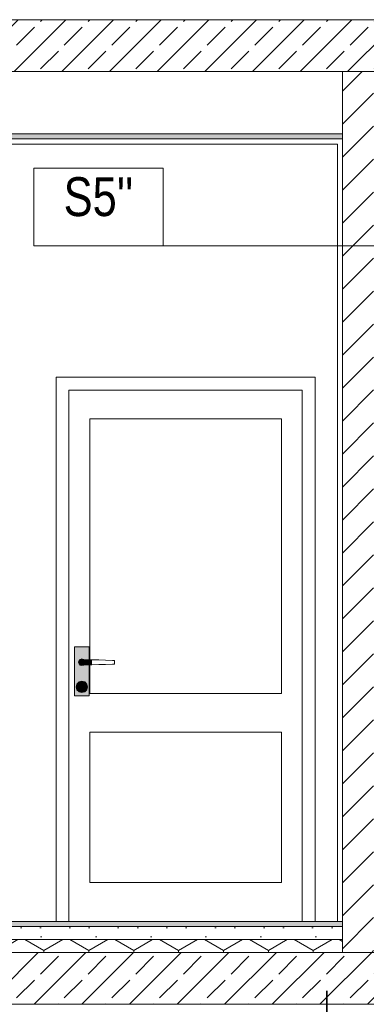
# Model space of a CAD drawing. Header units: millimetres. Extents: x -126680 to -83680, y 18016 to 39016.
# Tile 12 of 121: x -114755 to -113418, y 25392 to 29192. Entities that reach past the tile are written whole.
import ezdxf

# ---------------------------------------------------------------- set-up
doc = ezdxf.new("R2010")
doc.units = ezdxf.units.MM
doc.header["$MEASUREMENT"] = 0
for name, color, linetype, lineweight in [('Nowe_2D - Rysunki i Obrazki_Nr_pióra__7', 7, 'Continuous', 35), ('Nowe_Konstrukcja - Stropy_Nr_pióra__21', 7, 'Continuous', 20), ('Nowe_Konstrukcja - Stropy_Nr_pióra__3', 7, 'Continuous', 13), ('Nowe_Konstrukcja - Ściany zew_Nr_pióra__106', 252, 'Continuous', 13), ('Nowe_Konstrukcja - Ściany zew_Nr_pióra__18', 9, 'Continuous', 15), ('Nowe_Konstrukcja - Ściany zew_Nr_pióra__19', 255, 'Continuous', 0), ('Nowe_Konstrukcja - Ściany zew_Nr_pióra__3', 7, 'Continuous', 13), ('Nowe_Tabelka_Nr_pióra__7', 7, 'Continuous', 35), ('Nowe_zagospodarowanie_Nr_pióra__21', 7, 'Continuous', 20)]:
    doc.layers.add(name, color=color, linetype=linetype, lineweight=lineweight)
for name, color, linetype, lineweight, true_color in [('Nowe_Konstrukcja - Stropy_Nr_pióra__23', 7, 'Continuous', 13, 0x858585), ('Nowe_Konstrukcja - Ściany zew_Nr_pióra__102', 7, 'Continuous', 13, 0x3e3e3e), ('Nowe_Konstrukcja - Ściany zew_Nr_pióra__142', 7, 'Continuous', 0, 0xe8e8e8), ('Nowe_Konstrukcja - Ściany zew_Nr_pióra__23', 7, 'Continuous', 13, 0x858585), ('Nowe_Konstrukcja - Ściany zew_Nr_pióra__61', 7, 'Continuous', 18, 0x6a6a6a), ('Nowe_Konstrukcja - Ściany zew_Nr_pióra__62', 7, 'Continuous', 18, 0xaaaaaa)]:
    doc.layers.add(name, color=color, linetype=linetype, lineweight=lineweight, true_color=true_color)
doc.layers.add('Nowe_zagospodarowanie', color=7, linetype='Continuous')
doc.styles.add('STYL_AUTOMATYCZNY_2', font='arial.ttf', dxfattribs={"width": 0.8})
pattern_1 = [(45, (0, 0), (-91.92388, 91.92388), []), (45, (-45.96, 45.96), (-91.92388, 91.92388), [97.5, -32.5])]

# ---------------------------------------------------------------- blocks, each defined once
blk = doc.blocks.new('Polilinia_12_2', base_point=(-113230.6, 28319))
at = {"layer": 'Nowe_zagospodarowanie', "linetype": 'Continuous', "lineweight": 0, "true_color": 0x000000}
blk.add_hatch(color=18, dxfattribs=at).paths.add_polyline_path([(-113280.6, 28319), (-113276.8, 28299.8), (-113266, 28283.6), (-113249.7, 28272.8), (-113230.6, 28269), (-113211.5, 28272.8), (-113195.3, 28283.6), (-113184.4, 28299.8), (-113180.6, 28319), (-113184.4, 28338.1), (-113195.3, 28354.3), (-113211.5, 28365.2), (-113230.6, 28369), (-113249.7, 28365.2), (-113266, 28354.3), (-113276.8, 28338.1)])
at = {"layer": 'Nowe_zagospodarowanie_Nr_pióra__21', "color": 7, "linetype": 'Continuous', "lineweight": 20, "flags": 128}
blk.add_lwpolyline([(-113280.6, 28319), (-114201.1, 28319), (-114701.1, 28319), (-114701.1, 28569), (-114701.1, 28619), (-114201.1, 28619), (-114201.1, 28319)], dxfattribs=at)
at = {"layer": 'Nowe_zagospodarowanie_Nr_pióra__21', "color": 7, "linetype": 'Continuous', "lineweight": 20}
blk.add_circle((-113230.6, 28319), 50, dxfattribs=at)
blk = doc.blocks.new('Polilinia_16_2', base_point=(-113086.7, 28489.9))
at = {"layer": 'Nowe_zagospodarowanie', "linetype": 'Continuous', "lineweight": 0, "true_color": 0x000000}
blk.add_hatch(color=18, dxfattribs=at).paths.add_polyline_path([(-113136.7, 28489.9), (-113132.9, 28470.7), (-113122.1, 28454.5), (-113105.9, 28443.7), (-113086.7, 28439.9), (-113067.6, 28443.7), (-113051.4, 28454.5), (-113040.6, 28470.7), (-113036.7, 28489.9), (-113040.6, 28509), (-113051.4, 28525.2), (-113067.6, 28536.1), (-113086.7, 28539.9), (-113105.9, 28536.1), (-113122.1, 28525.2), (-113132.9, 28509)])
at = {"layer": 'Nowe_zagospodarowanie_Nr_pióra__21', "color": 7, "linetype": 'Continuous', "lineweight": 20, "flags": 128}
blk.add_lwpolyline([(-113086.7, 28539.9), (-113086.7, 29473), (-113586.7, 29473), (-113586.7, 29723), (-113586.7, 29773), (-113086.7, 29773), (-113086.7, 29473)], dxfattribs=at)
at = {"layer": 'Nowe_zagospodarowanie_Nr_pióra__21', "color": 7, "linetype": 'Continuous', "lineweight": 20}
blk.add_circle((-113086.7, 28489.9), 50, dxfattribs=at)

msp = doc.modelspace()

# ---------------------------------------------------------------- hatches: boundary and pattern name
at = {"layer": 'Nowe_Konstrukcja - Stropy_Nr_pióra__23', "linetype": 'Continuous', "lineweight": 13, "true_color": 0x858585}
h = msp.add_hatch(dxfattribs=at)
h.set_pattern_fill('Beton_zbrojony_0002', color=252, style=0, pattern_type=2)
h.set_pattern_definition(pattern_1)
h.paths.add_polyline_path([(-122049.5, 28791.9), (-121809.5, 28791.9), (-121809.5, 28992.3), (-112149.5, 28992.3), (-112149.5, 28990), (-111909.5, 28990), (-111909.5, 29192.3), (-122049.5, 29192.3)])
at = {"layer": 'Nowe_Konstrukcja - Stropy_Nr_pióra__23', "linetype": 'Continuous', "lineweight": 0, "true_color": 0xe0e0e0}
for points in [[(-113509.2, 28752.3), (-115429.2, 28752.3), (-115429.2, 28732.3), (-113509.2, 28732.3)], [(-113509.5, 25712.3), (-115430, 25712.3), (-115430.9, 25692.3), (-113509.5, 25692.3)]]:
    msp.add_hatch(color=254, dxfattribs=at).paths.add_polyline_path(points)
at = {"layer": 'Nowe_Konstrukcja - Stropy_Nr_pióra__23', "linetype": 'Continuous', "lineweight": 13, "true_color": 0x858585}
h = msp.add_hatch(dxfattribs=at)
h.set_pattern_fill('Beton_lekki_0002', color=252, style=0, pattern_type=2)
h.set_pattern_definition([(0, (0, 0), (0, 389.7114), [24.375, -200.625]), (0, (112.5, 194.86), (0, 389.7114), [24.375, -200.625]), (60, (0, 0), (-337.5, 194.8557), [24.375, -200.625]), (60, (225, 0), (-337.5, 194.8557), [24.375, -200.625]), (120, (24.37, 0), (337.5, 194.8557), [24.375, -200.625]), (120, (249.38, 0), (337.5, 194.8557), [24.375, -200.625]), (0, (0, 37.5), (0, 75), [0, -75, 0, -112.5]), (45, (37.5, 37.5), (-53.03301, 53.03301), [0, -56.25, 0, -93.75])])
h.paths.add_polyline_path([(-113509.5, 25692.3), (-115430.9, 25692.3), (-115433.1, 25642.3), (-113509.5, 25642.3)])
h = msp.add_hatch(dxfattribs=at)
h.set_pattern_fill('Styropian_0002', color=252, style=0, pattern_type=2)
h.set_pattern_definition([(90, (0, 0), (-173.20508, 0), [100, -200]), (90, (-86.6, 150), (-173.20508, 0), [100, -200]), (150, (-4e-14, 100), (86.60254, 150), [100, -200]), (150, (-173.2, 100), (86.60254, 150), [100, -200]), (210, (0, 0), (-86.60254, 150), [100, -200]), (210, (-173.2, -7e-14), (-86.60254, 150), [100, -200])])
h.paths.add_polyline_path([(-113509.5, 25642.3), (-115433.1, 25642.3), (-115435.3, 25592.3), (-113509.5, 25592.3)])
h = msp.add_hatch(dxfattribs=at)
h.set_pattern_fill('Beton_zbrojony_0002', color=252, style=0, pattern_type=2)
h.set_pattern_definition(pattern_1)
h.paths.add_polyline_path([(-122049.5, 25342.3), (-121809.5, 25342.3), (-121809.5, 25392.3), (-112149.5, 25392.3), (-111909.5, 25392.3), (-111909.5, 25592.3), (-122049.5, 25592.3), (-122049.5, 25392.3)])
at = {"layer": 'Nowe_Konstrukcja - Ściany zew_Nr_pióra__102', "linetype": 'Continuous', "lineweight": 13, "true_color": 0x3e3e3e}
for points in [[(-114525.4, 26718.3), (-114526.3, 26718.8), (-114528, 26712.3), (-114527, 26712.3)], [(-114521, 26722.7), (-114521.5, 26723.5), (-114526.3, 26718.8), (-114525.4, 26718.3)], [(-114527, 26712.3), (-114528, 26712.3), (-114526.3, 26705.8), (-114525.4, 26706.3)], [(-114525.4, 26706.3), (-114526.3, 26705.8), (-114521.5, 26701), (-114521, 26701.9)], [(-114521, 26701.9), (-114521.5, 26701), (-114515, 26699.3), (-114515, 26700.3)], [(-114515, 26700.3), (-114515, 26699.3), (-114508.5, 26701), (-114509, 26701.9)], [(-114509, 26701.9), (-114508.5, 26701), (-114507.3, 26702.3), (-114508.6, 26702.3)], [(-114521.1, 26629.8), (-114521.9, 26630.3), (-114523, 26626.3), (-114522, 26626.3)], [(-114522, 26626.3), (-114523, 26626.3), (-114521.9, 26622.3), (-114521.1, 26622.8)], [(-114521.1, 26622.8), (-114521.9, 26622.3), (-114519, 26619.4), (-114518.5, 26620.2)], [(-114518.5, 26620.2), (-114519, 26619.4), (-114515, 26618.3), (-114515, 26619.3)], [(-114515, 26619.3), (-114515, 26618.3), (-114511, 26619.4), (-114511.5, 26620.2)], [(-114511.5, 26620.2), (-114511, 26619.4), (-114508.1, 26622.3), (-114508.9, 26622.8)]]:
    msp.add_hatch(color=250, dxfattribs=at).paths.add_polyline_path(points)
at = {"layer": 'Nowe_Konstrukcja - Ściany zew_Nr_pióra__106', "linetype": 'Continuous', "lineweight": 13}
for points in [[(-114535, 26617.3), (-114537, 26617.3), (-114534.1, 26606.3), (-114532.3, 26607.3)], [(-114532.3, 26607.3), (-114534.1, 26606.3), (-114526, 26598.2), (-114525, 26600)], [(-114508.9, 26629.8), (-114508.1, 26630.3), (-114511, 26633.2), (-114511.5, 26632.3)], [(-114525, 26600), (-114526, 26598.2), (-114515, 26595.3), (-114515, 26597.3)], [(-114515, 26597.3), (-114515, 26595.3), (-114504, 26598.2), (-114505, 26600)]]:
    msp.add_hatch(color=252, dxfattribs=at).paths.add_polyline_path(points)
at = {"layer": 'Nowe_Konstrukcja - Ściany zew_Nr_pióra__142', "linetype": 'Continuous', "lineweight": 0, "true_color": 0xe8e8e8}
msp.add_hatch(color=254, dxfattribs=at).paths.add_polyline_path([(-114495, 26617.3), (-114493, 26617.3), (-114496, 26628.3), (-114497.7, 26627.3)])
at = {"layer": 'Nowe_Konstrukcja - Ściany zew_Nr_pióra__18', "linetype": 'Continuous', "lineweight": 15}
h = msp.add_hatch(color=9, dxfattribs=at)
h.paths.add_polyline_path([(-114486.5, 26772.3), (-114543.5, 26772.3), (-114543.5, 26582.3), (-114486.5, 26582.3), (-114486.5, 26702.4), (-114490, 26702.3), (-114507.3, 26702.3), (-114508.5, 26701), (-114515, 26699.3), (-114521.5, 26701), (-114526.3, 26705.8), (-114528, 26712.3), (-114526.3, 26718.8), (-114521.5, 26723.5), (-114515, 26725.3), (-114508.5, 26723.5), (-114507.3, 26722.3), (-114490, 26722.3), (-114486.5, 26722.2)])
h.paths.add_polyline_path([(-114534.1, 26606.3), (-114537, 26617.3), (-114534.1, 26628.3), (-114526, 26636.3), (-114515, 26639.3), (-114504, 26636.3), (-114496, 26628.3), (-114493, 26617.3), (-114496, 26606.3), (-114504, 26598.2), (-114515, 26595.3), (-114526, 26598.2)], flags=0)
for points in [[(-114515, 26702.3), (-114490, 26702.3), (-114490, 26722.3), (-114515, 26722.3), (-114520, 26720.9), (-114523.7, 26717.3), (-114525, 26712.3), (-114523.7, 26707.3), (-114520, 26703.6)], [(-114490, 26722.3), (-114490, 26702.3), (-114476.6, 26702.7), (-114476.6, 26721.9)], [(-114497.7, 26607.3), (-114496, 26606.3), (-114493, 26617.3), (-114495, 26617.3)]]:
    msp.add_hatch(color=9, dxfattribs=at).paths.add_polyline_path(points)
h = msp.add_hatch(color=9, dxfattribs=at)
h.paths.add_polyline_path([(-114535, 26617.3), (-114532.3, 26607.3), (-114525, 26600), (-114515, 26597.3), (-114505, 26600), (-114497.7, 26607.3), (-114495, 26617.3), (-114497.7, 26627.3), (-114505, 26634.6), (-114515, 26637.3), (-114525, 26634.6), (-114532.3, 26627.3)])
h.paths.add_polyline_path([(-114523, 26626.3), (-114521.9, 26630.3), (-114519, 26633.2), (-114515, 26634.3), (-114511, 26633.2), (-114508.1, 26630.3), (-114507, 26626.3), (-114508.1, 26622.3), (-114511, 26619.4), (-114515, 26618.3), (-114519, 26619.4), (-114521.9, 26622.3)], flags=0)
at = {"layer": 'Nowe_Konstrukcja - Ściany zew_Nr_pióra__19', "linetype": 'Continuous', "lineweight": 0}
for points in [[(-114505, 26634.6), (-114504, 26636.3), (-114515, 26639.3), (-114515, 26637.3)], [(-114497.7, 26627.3), (-114496, 26628.3), (-114504, 26636.3), (-114505, 26634.6)]]:
    msp.add_hatch(color=255, dxfattribs=at).paths.add_polyline_path(points)
at = {"layer": 'Nowe_Konstrukcja - Ściany zew_Nr_pióra__23', "linetype": 'Continuous', "lineweight": 13, "true_color": 0x858585}
h = msp.add_hatch(dxfattribs=at)
h.set_pattern_fill('Bloczki_ceramiczne_0002', color=252, style=0, pattern_type=2)
h.set_pattern_definition([(45, (0, 0), (-63.63961, 63.63961), [])])
h.paths.add_polyline_path([(-113389.5, 28992.3), (-113509.5, 28992.3), (-113509.5, 25592.1), (-113389.5, 25592.1)])
for points in [[(-114509, 26722.7), (-114508.5, 26723.5), (-114515, 26725.3), (-114515, 26724.3)], [(-114509, 26722.7), (-114508.6, 26722.3), (-114507.3, 26722.3), (-114508.5, 26723.5)], [(-114511.5, 26632.3), (-114511, 26633.2), (-114515, 26634.3), (-114515, 26633.3)], [(-114505, 26600), (-114504, 26598.2), (-114496, 26606.3), (-114497.7, 26607.3)]]:
    msp.add_hatch(color=252, dxfattribs=at).paths.add_polyline_path(points)
at = {"layer": 'Nowe_Konstrukcja - Ściany zew_Nr_pióra__61', "linetype": 'Continuous', "lineweight": 18, "true_color": 0x6a6a6a}
for points in [[(-114527, 26712.3), (-114525.4, 26706.3), (-114521, 26701.9), (-114515, 26700.3), (-114509, 26701.9), (-114508.6, 26702.3), (-114515, 26702.3), (-114520, 26703.6), (-114523.7, 26707.3), (-114525, 26712.3), (-114523.7, 26717.3), (-114520, 26720.9), (-114515, 26722.3), (-114508.6, 26722.3), (-114509, 26722.7), (-114515, 26724.3), (-114521, 26722.7), (-114525.4, 26718.3)], [(-114515, 26724.3), (-114515, 26725.3), (-114521.5, 26723.5), (-114521, 26722.7)], [(-114508, 26626.3), (-114508.9, 26629.8), (-114511.5, 26632.3), (-114515, 26633.3), (-114518.5, 26632.3), (-114521.1, 26629.8), (-114522, 26626.3), (-114521.1, 26622.8), (-114518.5, 26620.2), (-114515, 26619.3), (-114511.5, 26620.2), (-114508.9, 26622.8)], [(-114518.5, 26632.3), (-114519, 26633.2), (-114521.9, 26630.3), (-114521.1, 26629.8)], [(-114508.9, 26622.8), (-114508.1, 26622.3), (-114507, 26626.3), (-114508, 26626.3)]]:
    msp.add_hatch(color=251, dxfattribs=at).paths.add_polyline_path(points)
at = {"layer": 'Nowe_Konstrukcja - Ściany zew_Nr_pióra__62', "linetype": 'Continuous', "lineweight": 18, "true_color": 0xaaaaaa}
msp.add_hatch(color=253, dxfattribs=at).paths.add_polyline_path([(-114525, 26634.6), (-114526, 26636.3), (-114534.1, 26628.3), (-114532.3, 26627.3)])

# ---------------------------------------------------------------- linework, layer by layer
at = {"layer": 'Nowe_2D - Rysunki i Obrazki_Nr_pióra__7', "color": 7, "linetype": 'Continuous', "lineweight": 35}
msp.add_line((-113569.5, 22612.3), (-113569.5, 25444.1), dxfattribs=at)
at = {"layer": 'Nowe_Konstrukcja - Stropy_Nr_pióra__21', "color": 7, "linetype": 'Continuous', "lineweight": 20, "flags": 128}
for points in [[(-122049.5, 28791.9), (-121809.5, 28791.9), (-121809.5, 28992.3), (-112149.5, 28992.3), (-112149.5, 28990), (-111909.5, 28990), (-111909.5, 29192.3), (-122049.5, 29192.3)], [(-122049.5, 25342.3), (-121809.5, 25342.3), (-121809.5, 25392.3), (-112149.5, 25392.3), (-111909.5, 25392.3), (-111909.5, 25592.3), (-122049.5, 25592.3), (-122049.5, 25392.3)]]:
    msp.add_lwpolyline(points, close=True, dxfattribs=at)
at = {"layer": 'Nowe_Konstrukcja - Stropy_Nr_pióra__3', "color": 7, "linetype": 'Continuous', "lineweight": 13}
for p, q in [((-115429.5, 28992.3), (-113509.5, 28992.3)), ((-115429.2, 28752.3), (-113509.2, 28752.3)), ((-115429.2, 28752.3), (-113509.2, 28752.3)), ((-115429.2, 28732.3), (-113509.2, 28732.3)), ((-115429.2, 28732.3), (-113509.2, 28732.3)), ((-115429.5, 25692.3), (-113509.5, 25692.3)), ((-115429.5, 25692.3), (-113509.5, 25692.3)), ((-115429.5, 25642.3), (-113509.5, 25642.3)), ((-115429.5, 25642.3), (-113509.5, 25642.3))]:
    msp.add_line(p, q, dxfattribs=at)
at = {"layer": 'Nowe_Konstrukcja - Ściany zew_Nr_pióra__3', "color": 7, "linetype": 'Continuous', "lineweight": 13}
for p, q in [((-113509.5, 25592.1), (-113509.5, 28992.3)), ((-113509.5, 25712.3), (-113509.5, 28992.3)), ((-115409.2, 28712.3), (-113529.2, 28712.3)), ((-113529.5, 25712.3), (-113529.5, 28712.3)), ((-113615, 27812.3), (-114615, 27812.3)), ((-114615, 27812.3), (-114615, 25712.3)), ((-113615, 25712.3), (-113615, 27812.3)), ((-114565, 25712.3), (-114565, 27762.3)), ((-114565, 27762.3), (-113665, 27762.3)), ((-113665, 27762.3), (-113665, 25712.3)), ((-114485, 27652.3), (-114485, 26722.1)), ((-113745, 27652.3), (-114485, 27652.3)), ((-113745, 26592.3), (-113745, 27652.3)), ((-114543.5, 26772.3), (-114486.5, 26772.3)), ((-114543.5, 26582.3), (-114543.5, 26772.3)), ((-114486.5, 26772.3), (-114486.5, 26722.2)), ((-114528, 26712.3), (-114526.3, 26718.8)), ((-114527, 26712.3), (-114525.4, 26718.3)), ((-114526.3, 26718.8), (-114521.5, 26723.5)), ((-114525.4, 26718.3), (-114521, 26722.7)), ((-114525, 26712.3), (-114523.7, 26717.3)), ((-114523.7, 26717.3), (-114520, 26720.9)), ((-114521.5, 26723.5), (-114515, 26725.3)), ((-114521, 26722.7), (-114515, 26724.3)), ((-114520, 26720.9), (-114515, 26722.3)), ((-114515, 26725.3), (-114508.5, 26723.5)), ((-114515, 26724.3), (-114509, 26722.7)), ((-114515, 26722.3), (-114490, 26722.3)), ((-114509, 26722.7), (-114508.6, 26722.3)), ((-114508.5, 26723.5), (-114507.3, 26722.3)), ((-114490, 26722.3), (-114476.6, 26721.9)), ((-114476.6, 26721.9), (-114449.9, 26721.1)), ((-114449.9, 26721.1), (-114423.5, 26720.3)), ((-114423.5, 26720.3), (-114397.6, 26719.5)), ((-114397.6, 26719.5), (-114389.5, 26719.3)), ((-114389.5, 26719.3), (-114389.5, 26705.3)), ((-114526.3, 26705.8), (-114528, 26712.3)), ((-114525.4, 26706.3), (-114527, 26712.3)), ((-114521.5, 26701), (-114526.3, 26705.8)), ((-114521, 26701.9), (-114525.4, 26706.3)), ((-114523.7, 26707.3), (-114525, 26712.3)), ((-114520, 26703.6), (-114523.7, 26707.3)), ((-114515, 26699.3), (-114521.5, 26701)), ((-114515, 26700.3), (-114521, 26701.9)), ((-114515, 26702.3), (-114520, 26703.6)), ((-114490, 26702.3), (-114515, 26702.3)), ((-114509, 26701.9), (-114515, 26700.3)), ((-114508.5, 26701), (-114515, 26699.3)), ((-114508.6, 26702.3), (-114509, 26701.9)), ((-114507.3, 26702.3), (-114508.5, 26701)), ((-114476.6, 26702.7), (-114490, 26702.3)), ((-114486.5, 26702.4), (-114486.5, 26582.3)), ((-114485, 26702.4), (-114485, 26592.3)), ((-114449.9, 26703.5), (-114476.6, 26702.7)), ((-114423.5, 26704.2), (-114449.9, 26703.5)), ((-114397.6, 26705), (-114423.5, 26704.2)), ((-114389.5, 26705.3), (-114397.6, 26705)), ((-114526, 26636.3), (-114515, 26639.3)), ((-114515, 26639.3), (-114504, 26636.3)), ((-114537, 26617.3), (-114534.1, 26628.3)), ((-114534.1, 26606.3), (-114537, 26617.3)), ((-114535, 26617.3), (-114532.3, 26627.3)), ((-114532.3, 26607.3), (-114535, 26617.3)), ((-114534.1, 26628.3), (-114526, 26636.3)), ((-114526, 26598.2), (-114534.1, 26606.3)), ((-114532.3, 26627.3), (-114525, 26634.6)), ((-114525, 26600), (-114532.3, 26607.3)), ((-114525, 26634.6), (-114515, 26637.3)), ((-114523, 26626.3), (-114521.9, 26630.3)), ((-114521.9, 26622.3), (-114523, 26626.3)), ((-114522, 26626.3), (-114521.1, 26629.8)), ((-114521.1, 26622.8), (-114522, 26626.3)), ((-114521.9, 26630.3), (-114519, 26633.2)), ((-114519, 26619.4), (-114521.9, 26622.3)), ((-114521.1, 26629.8), (-114518.5, 26632.3)), ((-114518.5, 26620.2), (-114521.1, 26622.8)), ((-114519, 26633.2), (-114515, 26634.3)), ((-114515, 26618.3), (-114519, 26619.4)), ((-114518.5, 26632.3), (-114515, 26633.3)), ((-114515, 26619.3), (-114518.5, 26620.2)), ((-114515, 26637.3), (-114505, 26634.6)), ((-114515, 26634.3), (-114511, 26633.2)), ((-114515, 26633.3), (-114511.5, 26632.3)), ((-114511.5, 26620.2), (-114515, 26619.3)), ((-114511, 26619.4), (-114515, 26618.3)), ((-114511.5, 26632.3), (-114508.9, 26629.8)), ((-114508.9, 26622.8), (-114511.5, 26620.2)), ((-114511, 26633.2), (-114508.1, 26630.3)), ((-114508.1, 26622.3), (-114511, 26619.4)), ((-114508.9, 26629.8), (-114508, 26626.3)), ((-114508, 26626.3), (-114508.9, 26622.8)), ((-114508.1, 26630.3), (-114507, 26626.3)), ((-114507, 26626.3), (-114508.1, 26622.3)), ((-114505, 26634.6), (-114497.7, 26627.3)), ((-114497.7, 26607.3), (-114505, 26600)), ((-114504, 26636.3), (-114496, 26628.3)), ((-114496, 26606.3), (-114504, 26598.2)), ((-114497.7, 26627.3), (-114495, 26617.3)), ((-114495, 26617.3), (-114497.7, 26607.3)), ((-114496, 26628.3), (-114493, 26617.3)), ((-114493, 26617.3), (-114496, 26606.3)), ((-114486.5, 26582.3), (-114543.5, 26582.3)), ((-114515, 26595.3), (-114526, 26598.2)), ((-114515, 26597.3), (-114525, 26600)), ((-114505, 26600), (-114515, 26597.3)), ((-114504, 26598.2), (-114515, 26595.3)), ((-114485, 26592.3), (-113745, 26592.3)), ((-114485, 26442.3), (-114485, 25862.3)), ((-113745, 26442.3), (-114485, 26442.3)), ((-113745, 25862.3), (-113745, 26442.3)), ((-114485, 25862.3), (-113745, 25862.3)), ((-116589.5, 25712.3), (-113509.5, 25712.3))]:
    msp.add_line(p, q, dxfattribs=at)

# ---------------------------------------------------------------- block references
at = {"layer": 'Nowe_zagospodarowanie', "color": 7, "linetype": 'Continuous', "lineweight": 20}
for name, p in [('Polilinia_16_2', (-113086.7, 28489.9)), ('Polilinia_12_2', (-113230.6, 28319))]:
    msp.add_blockref(name, p, dxfattribs=at)

# ---------------------------------------------------------------- texts
at = {"layer": 'Nowe_Tabelka_Nr_pióra__7', "color": 7, "linetype": 'Continuous', "lineweight": 35, "insert": (-114451.1, 28432.2), "char_height": 150, "attachment_point": 8, "style": 'STYL_AUTOMATYCZNY_2'}
msp.add_mtext("\\A1;{\\pqc;\\fArial|b0|i0|c238|p0;\\W0.800000;S5'\\fArial|b0|i0|c238|p0;\\W0.800000;'}", dxfattribs=at)

doc.saveas('drawing.dxf')
